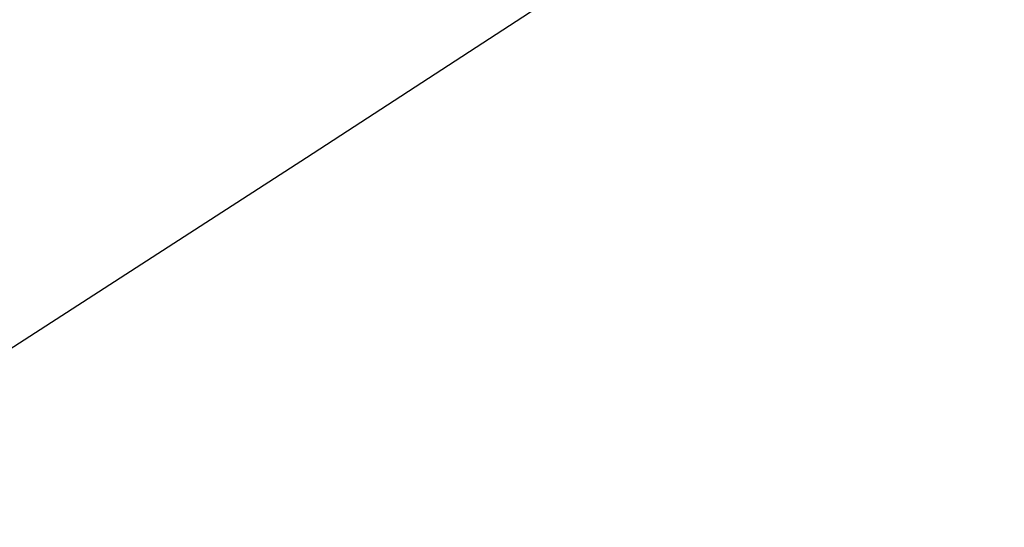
# Model space of a CAD drawing. Extents: x 0 to 370488, y 0 to 4202825.
# Tile 186 of 256: x 360277.217 to 360278.91, y 4200442.224 to 4200443.097. Entities that reach past the tile are written whole.
import ezdxf

# ---------------------------------------------------------------- set-up
doc = ezdxf.new("R2010")
doc.units = 0
doc.header["$LTSCALE"] = 0.5
doc.header["$MEASUREMENT"] = 0
doc.linetypes.add('CONTI', pattern=[0])
doc.layers.add('GORIZDEFAULT', color=32, linetype='CONTI')

msp = doc.modelspace()

# ---------------------------------------------------------------- linework, layer by layer
at = {"layer": 'GORIZDEFAULT', "color": 32}
msp.add_polyline3d([(360273.7146, 4200440.2846, 542.5), (360274.78, 4200440.97, 542.5), (360276.3, 4200441.95, 542.5), (360277.71, 4200442.86, 542.5), (360278.91, 4200443.64, 542.5)], dxfattribs=at)
msp.add_polyline3d([(360273.7146, 4200440.2846, 542.5), (360274.78, 4200440.97, 542.5), (360276.3, 4200441.95, 542.5), (360277.71, 4200442.86, 542.5), (360278.91, 4200443.64, 542.5)], dxfattribs=at)
msp.add_polyline3d([(360273.7146, 4200440.2846, 542.5), (360274.78, 4200440.97, 542.5), (360276.3, 4200441.95, 542.5), (360277.71, 4200442.86, 542.5), (360278.91, 4200443.64, 542.5)], dxfattribs=at)
msp.add_polyline3d([(360273.7146, 4200440.2846, 542.5), (360274.78, 4200440.97, 542.5), (360276.3, 4200441.95, 542.5), (360277.71, 4200442.86, 542.5), (360278.91, 4200443.64, 542.5)], dxfattribs=at)
msp.add_polyline3d([(360273.7146, 4200440.2846, 542.5), (360274.78, 4200440.97, 542.5), (360276.3, 4200441.95, 542.5), (360277.71, 4200442.86, 542.5), (360278.91, 4200443.64, 542.5)], dxfattribs=at)
msp.add_polyline3d([(360273.7146, 4200440.2846, 542.5), (360274.78, 4200440.97, 542.5), (360276.3, 4200441.95, 542.5), (360277.71, 4200442.86, 542.5), (360278.91, 4200443.64, 542.5)], dxfattribs=at)
msp.add_polyline3d([(360273.7146, 4200440.2846, 542.5), (360274.78, 4200440.97, 542.5), (360276.3, 4200441.95, 542.5), (360277.71, 4200442.86, 542.5), (360278.91, 4200443.64, 542.5)], dxfattribs=at)
msp.add_polyline3d([(360273.7146, 4200440.2846, 542.5), (360274.78, 4200440.97, 542.5), (360276.3, 4200441.95, 542.5), (360277.71, 4200442.86, 542.5), (360278.91, 4200443.64, 542.5)], dxfattribs=at)
msp.add_polyline3d([(360273.7146, 4200440.2846, 542.5), (360274.78, 4200440.97, 542.5), (360276.3, 4200441.95, 542.5), (360277.71, 4200442.86, 542.5), (360278.91, 4200443.64, 542.5)], dxfattribs=at)
msp.add_polyline3d([(360273.7146, 4200440.2846, 542.5), (360274.78, 4200440.97, 542.5), (360276.3, 4200441.95, 542.5), (360277.71, 4200442.86, 542.5), (360278.91, 4200443.64, 542.5)], dxfattribs=at)
msp.add_polyline3d([(360273.7146, 4200440.2846, 542.5), (360274.78, 4200440.97, 542.5), (360276.3, 4200441.95, 542.5), (360277.71, 4200442.86, 542.5), (360278.91, 4200443.64, 542.5)], dxfattribs=at)
msp.add_polyline3d([(360273.7146, 4200440.2846, 542.5), (360274.78, 4200440.97, 542.5), (360276.3, 4200441.95, 542.5), (360277.71, 4200442.86, 542.5), (360278.91, 4200443.64, 542.5)], dxfattribs=at)
msp.add_polyline3d([(360273.7146, 4200440.2846, 542.5), (360274.78, 4200440.97, 542.5), (360276.3, 4200441.95, 542.5), (360277.71, 4200442.86, 542.5), (360278.91, 4200443.64, 542.5)], dxfattribs=at)
msp.add_polyline3d([(360273.7146, 4200440.2846, 542.5), (360274.78, 4200440.97, 542.5), (360276.3, 4200441.95, 542.5), (360277.71, 4200442.86, 542.5), (360278.91, 4200443.64, 542.5)], dxfattribs=at)
msp.add_polyline3d([(360273.7146, 4200440.2846, 542.5), (360274.78, 4200440.97, 542.5), (360276.3, 4200441.95, 542.5), (360277.71, 4200442.86, 542.5), (360278.91, 4200443.64, 542.5)], dxfattribs=at)
msp.add_polyline3d([(360273.7146, 4200440.2846, 542.5), (360274.78, 4200440.97, 542.5), (360276.3, 4200441.95, 542.5), (360277.71, 4200442.86, 542.5), (360278.91, 4200443.64, 542.5)], dxfattribs=at)
msp.add_polyline3d([(360273.7146, 4200440.2846, 542.5), (360274.78, 4200440.97, 542.5), (360276.3, 4200441.95, 542.5), (360277.71, 4200442.86, 542.5), (360278.91, 4200443.64, 542.5)], dxfattribs=at)
msp.add_polyline3d([(360273.7146, 4200440.2846, 542.5), (360274.78, 4200440.97, 542.5), (360276.3, 4200441.95, 542.5), (360277.71, 4200442.86, 542.5), (360278.91, 4200443.64, 542.5)], dxfattribs=at)
msp.add_polyline3d([(360273.7146, 4200440.2846, 542.5), (360274.78, 4200440.97, 542.5), (360276.3, 4200441.95, 542.5), (360277.71, 4200442.86, 542.5), (360278.91, 4200443.64, 542.5)], dxfattribs=at)
msp.add_polyline3d([(360273.7146, 4200440.2846, 542.5), (360274.78, 4200440.97, 542.5), (360276.3, 4200441.95, 542.5), (360277.71, 4200442.86, 542.5), (360278.91, 4200443.64, 542.5)], dxfattribs=at)
msp.add_polyline3d([(360273.7146, 4200440.2846, 542.5), (360274.78, 4200440.97, 542.5), (360276.3, 4200441.95, 542.5), (360277.71, 4200442.86, 542.5), (360278.91, 4200443.64, 542.5)], dxfattribs=at)
msp.add_polyline3d([(360273.7146, 4200440.2846, 542.5), (360274.78, 4200440.97, 542.5), (360276.3, 4200441.95, 542.5), (360277.71, 4200442.86, 542.5), (360278.91, 4200443.64, 542.5)], dxfattribs=at)
msp.add_polyline3d([(360273.7146, 4200440.2846, 542.5), (360274.78, 4200440.97, 542.5), (360276.3, 4200441.95, 542.5), (360277.71, 4200442.86, 542.5), (360278.91, 4200443.64, 542.5)], dxfattribs=at)
msp.add_polyline3d([(360273.7146, 4200440.2846, 542.5), (360274.78, 4200440.97, 542.5), (360276.3, 4200441.95, 542.5), (360277.71, 4200442.86, 542.5), (360278.91, 4200443.64, 542.5)], dxfattribs=at)
msp.add_polyline3d([(360273.7146, 4200440.2846, 542.5), (360274.78, 4200440.97, 542.5), (360276.3, 4200441.95, 542.5), (360277.71, 4200442.86, 542.5), (360278.91, 4200443.64, 542.5)], dxfattribs=at)
msp.add_polyline3d([(360273.7146, 4200440.2846, 542.5), (360274.78, 4200440.97, 542.5), (360276.3, 4200441.95, 542.5), (360277.71, 4200442.86, 542.5), (360278.91, 4200443.64, 542.5)], dxfattribs=at)
msp.add_polyline3d([(360273.7146, 4200440.2846, 542.5), (360274.78, 4200440.97, 542.5), (360276.3, 4200441.95, 542.5), (360277.71, 4200442.86, 542.5), (360278.91, 4200443.64, 542.5)], dxfattribs=at)
msp.add_polyline3d([(360273.7146, 4200440.2846, 542.5), (360274.78, 4200440.97, 542.5), (360276.3, 4200441.95, 542.5), (360277.71, 4200442.86, 542.5), (360278.91, 4200443.64, 542.5)], dxfattribs=at)
msp.add_polyline3d([(360273.7146, 4200440.2846, 542.5), (360274.78, 4200440.97, 542.5), (360276.3, 4200441.95, 542.5), (360277.71, 4200442.86, 542.5), (360278.91, 4200443.64, 542.5)], dxfattribs=at)
msp.add_polyline3d([(360273.7146, 4200440.2846, 542.5), (360274.78, 4200440.97, 542.5), (360276.3, 4200441.95, 542.5), (360277.71, 4200442.86, 542.5), (360278.91, 4200443.64, 542.5)], dxfattribs=at)
msp.add_polyline3d([(360273.7146, 4200440.2846, 542.5), (360274.78, 4200440.97, 542.5), (360276.3, 4200441.95, 542.5), (360277.71, 4200442.86, 542.5), (360278.91, 4200443.64, 542.5)], dxfattribs=at)
msp.add_polyline3d([(360273.7146, 4200440.2846, 542.5), (360274.78, 4200440.97, 542.5), (360276.3, 4200441.95, 542.5), (360277.71, 4200442.86, 542.5), (360278.91, 4200443.64, 542.5)], dxfattribs=at)
msp.add_polyline3d([(360273.7146, 4200440.2846, 542.5), (360274.78, 4200440.97, 542.5), (360276.3, 4200441.95, 542.5), (360277.71, 4200442.86, 542.5), (360278.91, 4200443.64, 542.5)], dxfattribs=at)
msp.add_polyline3d([(360273.7146, 4200440.2846, 542.5), (360274.78, 4200440.97, 542.5), (360276.3, 4200441.95, 542.5), (360277.71, 4200442.86, 542.5), (360278.91, 4200443.64, 542.5)], dxfattribs=at)
msp.add_polyline3d([(360273.7146, 4200440.2846, 542.5), (360274.78, 4200440.97, 542.5), (360276.3, 4200441.95, 542.5), (360277.71, 4200442.86, 542.5), (360278.91, 4200443.64, 542.5)], dxfattribs=at)
msp.add_polyline3d([(360273.7146, 4200440.2846, 542.5), (360274.78, 4200440.97, 542.5), (360276.3, 4200441.95, 542.5), (360277.71, 4200442.86, 542.5), (360278.91, 4200443.64, 542.5)], dxfattribs=at)
msp.add_polyline3d([(360273.7146, 4200440.2846, 542.5), (360274.78, 4200440.97, 542.5), (360276.3, 4200441.95, 542.5), (360277.71, 4200442.86, 542.5), (360278.91, 4200443.64, 542.5)], dxfattribs=at)
msp.add_polyline3d([(360273.7146, 4200440.2846, 542.5), (360274.78, 4200440.97, 542.5), (360276.3, 4200441.95, 542.5), (360277.71, 4200442.86, 542.5), (360278.91, 4200443.64, 542.5)], dxfattribs=at)
msp.add_polyline3d([(360273.7146, 4200440.2846, 542.5), (360274.78, 4200440.97, 542.5), (360276.3, 4200441.95, 542.5), (360277.71, 4200442.86, 542.5), (360278.91, 4200443.64, 542.5)], dxfattribs=at)
msp.add_polyline3d([(360273.7146, 4200440.2846, 542.5), (360274.78, 4200440.97, 542.5), (360276.3, 4200441.95, 542.5), (360277.71, 4200442.86, 542.5), (360278.91, 4200443.64, 542.5)], dxfattribs=at)
msp.add_polyline3d([(360273.7146, 4200440.2846, 542.5), (360274.78, 4200440.97, 542.5), (360276.3, 4200441.95, 542.5), (360277.71, 4200442.86, 542.5), (360278.91, 4200443.64, 542.5)], dxfattribs=at)
msp.add_polyline3d([(360273.7146, 4200440.2846, 542.5), (360274.78, 4200440.97, 542.5), (360276.3, 4200441.95, 542.5), (360277.71, 4200442.86, 542.5), (360278.91, 4200443.64, 542.5)], dxfattribs=at)
msp.add_polyline3d([(360273.7146, 4200440.2846, 542.5), (360274.78, 4200440.97, 542.5), (360276.3, 4200441.95, 542.5), (360277.71, 4200442.86, 542.5), (360278.91, 4200443.64, 542.5)], dxfattribs=at)
msp.add_polyline3d([(360273.7146, 4200440.2846, 542.5), (360274.78, 4200440.97, 542.5), (360276.3, 4200441.95, 542.5), (360277.71, 4200442.86, 542.5), (360278.91, 4200443.64, 542.5)], dxfattribs=at)
msp.add_polyline3d([(360273.7146, 4200440.2846, 542.5), (360274.78, 4200440.97, 542.5), (360276.3, 4200441.95, 542.5), (360277.71, 4200442.86, 542.5), (360278.91, 4200443.64, 542.5)], dxfattribs=at)
msp.add_polyline3d([(360273.7146, 4200440.2846, 542.5), (360274.78, 4200440.97, 542.5), (360276.3, 4200441.95, 542.5), (360277.71, 4200442.86, 542.5), (360278.91, 4200443.64, 542.5)], dxfattribs=at)
msp.add_polyline3d([(360273.7146, 4200440.2846, 542.5), (360274.78, 4200440.97, 542.5), (360276.3, 4200441.95, 542.5), (360277.71, 4200442.86, 542.5), (360278.91, 4200443.64, 542.5)], dxfattribs=at)
msp.add_polyline3d([(360273.7146, 4200440.2846, 542.5), (360274.78, 4200440.97, 542.5), (360276.3, 4200441.95, 542.5), (360277.71, 4200442.86, 542.5), (360278.91, 4200443.64, 542.5)], dxfattribs=at)
msp.add_polyline3d([(360273.7146, 4200440.2846, 542.5), (360274.78, 4200440.97, 542.5), (360276.3, 4200441.95, 542.5), (360277.71, 4200442.86, 542.5), (360278.91, 4200443.64, 542.5)], dxfattribs=at)
msp.add_polyline3d([(360273.7146, 4200440.2846, 542.5), (360274.78, 4200440.97, 542.5), (360276.3, 4200441.95, 542.5), (360277.71, 4200442.86, 542.5), (360278.91, 4200443.64, 542.5)], dxfattribs=at)
msp.add_polyline3d([(360273.7146, 4200440.2846, 542.5), (360274.78, 4200440.97, 542.5), (360276.3, 4200441.95, 542.5), (360277.71, 4200442.86, 542.5), (360278.91, 4200443.64, 542.5)], dxfattribs=at)
msp.add_polyline3d([(360273.7146, 4200440.2846, 542.5), (360274.78, 4200440.97, 542.5), (360276.3, 4200441.95, 542.5), (360277.71, 4200442.86, 542.5), (360278.91, 4200443.64, 542.5)], dxfattribs=at)
msp.add_polyline3d([(360273.7146, 4200440.2846, 542.5), (360274.78, 4200440.97, 542.5), (360276.3, 4200441.95, 542.5), (360277.71, 4200442.86, 542.5), (360278.91, 4200443.64, 542.5)], dxfattribs=at)
msp.add_polyline3d([(360273.7146, 4200440.2846, 542.5), (360274.78, 4200440.97, 542.5), (360276.3, 4200441.95, 542.5), (360277.71, 4200442.86, 542.5), (360278.91, 4200443.64, 542.5)], dxfattribs=at)
msp.add_polyline3d([(360273.7146, 4200440.2846, 542.5), (360274.78, 4200440.97, 542.5), (360276.3, 4200441.95, 542.5), (360277.71, 4200442.86, 542.5), (360278.91, 4200443.64, 542.5)], dxfattribs=at)
msp.add_polyline3d([(360273.7146, 4200440.2846, 542.5), (360274.78, 4200440.97, 542.5), (360276.3, 4200441.95, 542.5), (360277.71, 4200442.86, 542.5), (360278.91, 4200443.64, 542.5)], dxfattribs=at)
msp.add_polyline3d([(360273.7146, 4200440.2846, 542.5), (360274.78, 4200440.97, 542.5), (360276.3, 4200441.95, 542.5), (360277.71, 4200442.86, 542.5), (360278.91, 4200443.64, 542.5)], dxfattribs=at)
msp.add_polyline3d([(360273.7146, 4200440.2846, 542.5), (360274.78, 4200440.97, 542.5), (360276.3, 4200441.95, 542.5), (360277.71, 4200442.86, 542.5), (360278.91, 4200443.64, 542.5)], dxfattribs=at)
msp.add_polyline3d([(360273.7146, 4200440.2846, 542.5), (360274.78, 4200440.97, 542.5), (360276.3, 4200441.95, 542.5), (360277.71, 4200442.86, 542.5), (360278.91, 4200443.64, 542.5)], dxfattribs=at)
msp.add_polyline3d([(360273.7146, 4200440.2846, 542.5), (360274.78, 4200440.97, 542.5), (360276.3, 4200441.95, 542.5), (360277.71, 4200442.86, 542.5), (360278.91, 4200443.64, 542.5)], dxfattribs=at)
msp.add_polyline3d([(360273.7146, 4200440.2846, 542.5), (360274.78, 4200440.97, 542.5), (360276.3, 4200441.95, 542.5), (360277.71, 4200442.86, 542.5), (360278.91, 4200443.64, 542.5)], dxfattribs=at)
msp.add_polyline3d([(360273.7146, 4200440.2846, 542.5), (360274.78, 4200440.97, 542.5), (360276.3, 4200441.95, 542.5), (360277.71, 4200442.86, 542.5), (360278.91, 4200443.64, 542.5)], dxfattribs=at)
msp.add_polyline3d([(360273.7146, 4200440.2846, 542.5), (360274.78, 4200440.97, 542.5), (360276.3, 4200441.95, 542.5), (360277.71, 4200442.86, 542.5), (360278.91, 4200443.64, 542.5)], dxfattribs=at)
msp.add_polyline3d([(360273.7146, 4200440.2846, 542.5), (360274.78, 4200440.97, 542.5), (360276.3, 4200441.95, 542.5), (360277.71, 4200442.86, 542.5), (360278.91, 4200443.64, 542.5)], dxfattribs=at)
msp.add_polyline3d([(360273.7146, 4200440.2846, 542.5), (360274.78, 4200440.97, 542.5), (360276.3, 4200441.95, 542.5), (360277.71, 4200442.86, 542.5), (360278.91, 4200443.64, 542.5)], dxfattribs=at)
msp.add_polyline3d([(360273.7146, 4200440.2846, 542.5), (360274.78, 4200440.97, 542.5), (360276.3, 4200441.95, 542.5), (360277.71, 4200442.86, 542.5), (360278.91, 4200443.64, 542.5)], dxfattribs=at)
msp.add_polyline3d([(360273.7146, 4200440.2846, 542.5), (360274.78, 4200440.97, 542.5), (360276.3, 4200441.95, 542.5), (360277.71, 4200442.86, 542.5), (360278.91, 4200443.64, 542.5)], dxfattribs=at)
msp.add_polyline3d([(360273.7146, 4200440.2846, 542.5), (360274.78, 4200440.97, 542.5), (360276.3, 4200441.95, 542.5), (360277.71, 4200442.86, 542.5), (360278.91, 4200443.64, 542.5)], dxfattribs=at)
msp.add_polyline3d([(360273.7146, 4200440.2846, 542.5), (360274.78, 4200440.97, 542.5), (360276.3, 4200441.95, 542.5), (360277.71, 4200442.86, 542.5), (360278.91, 4200443.64, 542.5)], dxfattribs=at)
msp.add_polyline3d([(360273.7146, 4200440.2846, 542.5), (360274.78, 4200440.97, 542.5), (360276.3, 4200441.95, 542.5), (360277.71, 4200442.86, 542.5), (360278.91, 4200443.64, 542.5)], dxfattribs=at)
msp.add_polyline3d([(360273.7146, 4200440.2846, 542.5), (360274.78, 4200440.97, 542.5), (360276.3, 4200441.95, 542.5), (360277.71, 4200442.86, 542.5), (360278.91, 4200443.64, 542.5)], dxfattribs=at)
msp.add_polyline3d([(360273.7146, 4200440.2846, 542.5), (360274.78, 4200440.97, 542.5), (360276.3, 4200441.95, 542.5), (360277.71, 4200442.86, 542.5), (360278.91, 4200443.64, 542.5)], dxfattribs=at)
msp.add_polyline3d([(360273.7146, 4200440.2846, 542.5), (360274.78, 4200440.97, 542.5), (360276.3, 4200441.95, 542.5), (360277.71, 4200442.86, 542.5), (360278.91, 4200443.64, 542.5)], dxfattribs=at)
msp.add_polyline3d([(360273.7146, 4200440.2846, 542.5), (360274.78, 4200440.97, 542.5), (360276.3, 4200441.95, 542.5), (360277.71, 4200442.86, 542.5), (360278.91, 4200443.64, 542.5)], dxfattribs=at)
msp.add_polyline3d([(360273.7146, 4200440.2846, 542.5), (360274.78, 4200440.97, 542.5), (360276.3, 4200441.95, 542.5), (360277.71, 4200442.86, 542.5), (360278.91, 4200443.64, 542.5)], dxfattribs=at)
msp.add_polyline3d([(360273.7146, 4200440.2846, 542.5), (360274.78, 4200440.97, 542.5), (360276.3, 4200441.95, 542.5), (360277.71, 4200442.86, 542.5), (360278.91, 4200443.64, 542.5)], dxfattribs=at)
msp.add_polyline3d([(360273.7146, 4200440.2846, 542.5), (360274.78, 4200440.97, 542.5), (360276.3, 4200441.95, 542.5), (360277.71, 4200442.86, 542.5), (360278.91, 4200443.64, 542.5)], dxfattribs=at)
msp.add_polyline3d([(360273.7146, 4200440.2846, 542.5), (360274.78, 4200440.97, 542.5), (360276.3, 4200441.95, 542.5), (360277.71, 4200442.86, 542.5), (360278.91, 4200443.64, 542.5)], dxfattribs=at)
msp.add_polyline3d([(360273.7146, 4200440.2846, 542.5), (360274.78, 4200440.97, 542.5), (360276.3, 4200441.95, 542.5), (360277.71, 4200442.86, 542.5), (360278.91, 4200443.64, 542.5)], dxfattribs=at)
msp.add_polyline3d([(360273.7146, 4200440.2846, 542.5), (360274.78, 4200440.97, 542.5), (360276.3, 4200441.95, 542.5), (360277.71, 4200442.86, 542.5), (360278.91, 4200443.64, 542.5)], dxfattribs=at)
msp.add_polyline3d([(360273.7146, 4200440.2846, 542.5), (360274.78, 4200440.97, 542.5), (360276.3, 4200441.95, 542.5), (360277.71, 4200442.86, 542.5), (360278.91, 4200443.64, 542.5)], dxfattribs=at)
msp.add_polyline3d([(360273.7146, 4200440.2846, 542.5), (360274.78, 4200440.97, 542.5), (360276.3, 4200441.95, 542.5), (360277.71, 4200442.86, 542.5), (360278.91, 4200443.64, 542.5)], dxfattribs=at)
msp.add_polyline3d([(360273.7146, 4200440.2846, 542.5), (360274.78, 4200440.97, 542.5), (360276.3, 4200441.95, 542.5), (360277.71, 4200442.86, 542.5), (360278.91, 4200443.64, 542.5)], dxfattribs=at)
msp.add_polyline3d([(360273.7146, 4200440.2846, 542.5), (360274.78, 4200440.97, 542.5), (360276.3, 4200441.95, 542.5), (360277.71, 4200442.86, 542.5), (360278.91, 4200443.64, 542.5)], dxfattribs=at)
msp.add_polyline3d([(360273.7146, 4200440.2846, 542.5), (360274.78, 4200440.97, 542.5), (360276.3, 4200441.95, 542.5), (360277.71, 4200442.86, 542.5), (360278.91, 4200443.64, 542.5)], dxfattribs=at)
msp.add_polyline3d([(360273.7146, 4200440.2846, 542.5), (360274.78, 4200440.97, 542.5), (360276.3, 4200441.95, 542.5), (360277.71, 4200442.86, 542.5), (360278.91, 4200443.64, 542.5)], dxfattribs=at)
msp.add_polyline3d([(360273.7146, 4200440.2846, 542.5), (360274.78, 4200440.97, 542.5), (360276.3, 4200441.95, 542.5), (360277.71, 4200442.86, 542.5), (360278.91, 4200443.64, 542.5)], dxfattribs=at)
msp.add_polyline3d([(360273.7146, 4200440.2846, 542.5), (360274.78, 4200440.97, 542.5), (360276.3, 4200441.95, 542.5), (360277.71, 4200442.86, 542.5), (360278.91, 4200443.64, 542.5)], dxfattribs=at)
msp.add_polyline3d([(360273.7146, 4200440.2846, 542.5), (360274.78, 4200440.97, 542.5), (360276.3, 4200441.95, 542.5), (360277.71, 4200442.86, 542.5), (360278.91, 4200443.64, 542.5)], dxfattribs=at)
msp.add_polyline3d([(360273.7146, 4200440.2846, 542.5), (360274.78, 4200440.97, 542.5), (360276.3, 4200441.95, 542.5), (360277.71, 4200442.86, 542.5), (360278.91, 4200443.64, 542.5)], dxfattribs=at)
msp.add_polyline3d([(360273.7146, 4200440.2846, 542.5), (360274.78, 4200440.97, 542.5), (360276.3, 4200441.95, 542.5), (360277.71, 4200442.86, 542.5), (360278.91, 4200443.64, 542.5)], dxfattribs=at)
msp.add_polyline3d([(360273.7146, 4200440.2846, 542.5), (360274.78, 4200440.97, 542.5), (360276.3, 4200441.95, 542.5), (360277.71, 4200442.86, 542.5), (360278.91, 4200443.64, 542.5)], dxfattribs=at)
msp.add_polyline3d([(360273.7146, 4200440.2846, 542.5), (360274.78, 4200440.97, 542.5), (360276.3, 4200441.95, 542.5), (360277.71, 4200442.86, 542.5), (360278.91, 4200443.64, 542.5)], dxfattribs=at)
msp.add_polyline3d([(360273.7146, 4200440.2846, 542.5), (360274.78, 4200440.97, 542.5), (360276.3, 4200441.95, 542.5), (360277.71, 4200442.86, 542.5), (360278.91, 4200443.64, 542.5)], dxfattribs=at)
msp.add_polyline3d([(360273.7146, 4200440.2846, 542.5), (360274.78, 4200440.97, 542.5), (360276.3, 4200441.95, 542.5), (360277.71, 4200442.86, 542.5), (360278.91, 4200443.64, 542.5)], dxfattribs=at)
msp.add_polyline3d([(360273.7146, 4200440.2846, 542.5), (360274.78, 4200440.97, 542.5), (360276.3, 4200441.95, 542.5), (360277.71, 4200442.86, 542.5), (360278.91, 4200443.64, 542.5)], dxfattribs=at)
msp.add_polyline3d([(360273.7146, 4200440.2846, 542.5), (360274.78, 4200440.97, 542.5), (360276.3, 4200441.95, 542.5), (360277.71, 4200442.86, 542.5), (360278.91, 4200443.64, 542.5)], dxfattribs=at)
msp.add_polyline3d([(360273.7146, 4200440.2846, 542.5), (360274.78, 4200440.97, 542.5), (360276.3, 4200441.95, 542.5), (360277.71, 4200442.86, 542.5), (360278.91, 4200443.64, 542.5)], dxfattribs=at)
msp.add_polyline3d([(360273.7146, 4200440.2846, 542.5), (360274.78, 4200440.97, 542.5), (360276.3, 4200441.95, 542.5), (360277.71, 4200442.86, 542.5), (360278.91, 4200443.64, 542.5)], dxfattribs=at)
msp.add_polyline3d([(360273.7146, 4200440.2846, 542.5), (360274.78, 4200440.97, 542.5), (360276.3, 4200441.95, 542.5), (360277.71, 4200442.86, 542.5), (360278.91, 4200443.64, 542.5)], dxfattribs=at)
msp.add_polyline3d([(360273.7146, 4200440.2846, 542.5), (360274.78, 4200440.97, 542.5), (360276.3, 4200441.95, 542.5), (360277.71, 4200442.86, 542.5), (360278.91, 4200443.64, 542.5)], dxfattribs=at)
msp.add_polyline3d([(360273.7146, 4200440.2846, 542.5), (360274.78, 4200440.97, 542.5), (360276.3, 4200441.95, 542.5), (360277.71, 4200442.86, 542.5), (360278.91, 4200443.64, 542.5)], dxfattribs=at)
msp.add_polyline3d([(360273.7146, 4200440.2846, 542.5), (360274.78, 4200440.97, 542.5), (360276.3, 4200441.95, 542.5), (360277.71, 4200442.86, 542.5), (360278.91, 4200443.64, 542.5)], dxfattribs=at)
msp.add_polyline3d([(360273.7146, 4200440.2846, 542.5), (360274.78, 4200440.97, 542.5), (360276.3, 4200441.95, 542.5), (360277.71, 4200442.86, 542.5), (360278.91, 4200443.64, 542.5)], dxfattribs=at)
msp.add_polyline3d([(360273.7146, 4200440.2846, 542.5), (360274.78, 4200440.97, 542.5), (360276.3, 4200441.95, 542.5), (360277.71, 4200442.86, 542.5), (360278.91, 4200443.64, 542.5)], dxfattribs=at)
msp.add_polyline3d([(360273.7146, 4200440.2846, 542.5), (360274.78, 4200440.97, 542.5), (360276.3, 4200441.95, 542.5), (360277.71, 4200442.86, 542.5), (360278.91, 4200443.64, 542.5)], dxfattribs=at)
msp.add_polyline3d([(360273.7146, 4200440.2846, 542.5), (360274.78, 4200440.97, 542.5), (360276.3, 4200441.95, 542.5), (360277.71, 4200442.86, 542.5), (360278.91, 4200443.64, 542.5)], dxfattribs=at)
msp.add_polyline3d([(360273.7146, 4200440.2846, 542.5), (360274.78, 4200440.97, 542.5), (360276.3, 4200441.95, 542.5), (360277.71, 4200442.86, 542.5), (360278.91, 4200443.64, 542.5)], dxfattribs=at)
msp.add_polyline3d([(360273.7146, 4200440.2846, 542.5), (360274.78, 4200440.97, 542.5), (360276.3, 4200441.95, 542.5), (360277.71, 4200442.86, 542.5), (360278.91, 4200443.64, 542.5)], dxfattribs=at)
msp.add_polyline3d([(360273.7146, 4200440.2846, 542.5), (360274.78, 4200440.97, 542.5), (360276.3, 4200441.95, 542.5), (360277.71, 4200442.86, 542.5), (360278.91, 4200443.64, 542.5)], dxfattribs=at)
msp.add_polyline3d([(360273.7146, 4200440.2846, 542.5), (360274.78, 4200440.97, 542.5), (360276.3, 4200441.95, 542.5), (360277.71, 4200442.86, 542.5), (360278.91, 4200443.64, 542.5)], dxfattribs=at)
msp.add_polyline3d([(360273.7146, 4200440.2846, 542.5), (360274.78, 4200440.97, 542.5), (360276.3, 4200441.95, 542.5), (360277.71, 4200442.86, 542.5), (360278.91, 4200443.64, 542.5)], dxfattribs=at)
msp.add_polyline3d([(360273.7146, 4200440.2846, 542.5), (360274.78, 4200440.97, 542.5), (360276.3, 4200441.95, 542.5), (360277.71, 4200442.86, 542.5), (360278.91, 4200443.64, 542.5)], dxfattribs=at)
msp.add_polyline3d([(360273.7146, 4200440.2846, 542.5), (360274.78, 4200440.97, 542.5), (360276.3, 4200441.95, 542.5), (360277.71, 4200442.86, 542.5), (360278.91, 4200443.64, 542.5)], dxfattribs=at)
msp.add_polyline3d([(360273.7146, 4200440.2846, 542.5), (360274.78, 4200440.97, 542.5), (360276.3, 4200441.95, 542.5), (360277.71, 4200442.86, 542.5), (360278.91, 4200443.64, 542.5)], dxfattribs=at)
msp.add_polyline3d([(360273.7146, 4200440.2846, 542.5), (360274.78, 4200440.97, 542.5), (360276.3, 4200441.95, 542.5), (360277.71, 4200442.86, 542.5), (360278.91, 4200443.64, 542.5)], dxfattribs=at)
msp.add_polyline3d([(360273.7146, 4200440.2846, 542.5), (360274.78, 4200440.97, 542.5), (360276.3, 4200441.95, 542.5), (360277.71, 4200442.86, 542.5), (360278.91, 4200443.64, 542.5)], dxfattribs=at)
msp.add_polyline3d([(360273.7146, 4200440.2846, 542.5), (360274.78, 4200440.97, 542.5), (360276.3, 4200441.95, 542.5), (360277.71, 4200442.86, 542.5), (360278.91, 4200443.64, 542.5)], dxfattribs=at)
msp.add_polyline3d([(360273.7146, 4200440.2846, 542.5), (360274.78, 4200440.97, 542.5), (360276.3, 4200441.95, 542.5), (360277.71, 4200442.86, 542.5), (360278.91, 4200443.64, 542.5)], dxfattribs=at)
msp.add_polyline3d([(360273.7146, 4200440.2846, 542.5), (360274.78, 4200440.97, 542.5), (360276.3, 4200441.95, 542.5), (360277.71, 4200442.86, 542.5), (360278.91, 4200443.64, 542.5)], dxfattribs=at)
msp.add_polyline3d([(360273.7146, 4200440.2846, 542.5), (360274.78, 4200440.97, 542.5), (360276.3, 4200441.95, 542.5), (360277.71, 4200442.86, 542.5), (360278.91, 4200443.64, 542.5)], dxfattribs=at)
msp.add_polyline3d([(360273.7146, 4200440.2846, 542.5), (360274.78, 4200440.97, 542.5), (360276.3, 4200441.95, 542.5), (360277.71, 4200442.86, 542.5), (360278.91, 4200443.64, 542.5)], dxfattribs=at)
msp.add_polyline3d([(360273.7146, 4200440.2846, 542.5), (360274.78, 4200440.97, 542.5), (360276.3, 4200441.95, 542.5), (360277.71, 4200442.86, 542.5), (360278.91, 4200443.64, 542.5)], dxfattribs=at)
msp.add_polyline3d([(360273.7146, 4200440.2846, 542.5), (360274.78, 4200440.97, 542.5), (360276.3, 4200441.95, 542.5), (360277.71, 4200442.86, 542.5), (360278.91, 4200443.64, 542.5)], dxfattribs=at)
msp.add_polyline3d([(360273.7146, 4200440.2846, 542.5), (360274.78, 4200440.97, 542.5), (360276.3, 4200441.95, 542.5), (360277.71, 4200442.86, 542.5), (360278.91, 4200443.64, 542.5)], dxfattribs=at)
msp.add_polyline3d([(360273.7146, 4200440.2846, 542.5), (360274.78, 4200440.97, 542.5), (360276.3, 4200441.95, 542.5), (360277.71, 4200442.86, 542.5), (360278.91, 4200443.64, 542.5)], dxfattribs=at)
msp.add_polyline3d([(360273.7146, 4200440.2846, 542.5), (360274.78, 4200440.97, 542.5), (360276.3, 4200441.95, 542.5), (360277.71, 4200442.86, 542.5), (360278.91, 4200443.64, 542.5)], dxfattribs=at)
msp.add_polyline3d([(360273.7146, 4200440.2846, 542.5), (360274.78, 4200440.97, 542.5), (360276.3, 4200441.95, 542.5), (360277.71, 4200442.86, 542.5), (360278.91, 4200443.64, 542.5)], dxfattribs=at)
msp.add_polyline3d([(360273.7146, 4200440.2846, 542.5), (360274.78, 4200440.97, 542.5), (360276.3, 4200441.95, 542.5), (360277.71, 4200442.86, 542.5), (360278.91, 4200443.64, 542.5)], dxfattribs=at)
msp.add_polyline3d([(360273.7146, 4200440.2846, 542.5), (360274.78, 4200440.97, 542.5), (360276.3, 4200441.95, 542.5), (360277.71, 4200442.86, 542.5), (360278.91, 4200443.64, 542.5)], dxfattribs=at)
msp.add_polyline3d([(360273.7146, 4200440.2846, 542.5), (360274.78, 4200440.97, 542.5), (360276.3, 4200441.95, 542.5), (360277.71, 4200442.86, 542.5), (360278.91, 4200443.64, 542.5)], dxfattribs=at)
msp.add_polyline3d([(360273.7146, 4200440.2846, 542.5), (360274.78, 4200440.97, 542.5), (360276.3, 4200441.95, 542.5), (360277.71, 4200442.86, 542.5), (360278.91, 4200443.64, 542.5)], dxfattribs=at)
msp.add_polyline3d([(360273.7146, 4200440.2846, 542.5), (360274.78, 4200440.97, 542.5), (360276.3, 4200441.95, 542.5), (360277.71, 4200442.86, 542.5), (360278.91, 4200443.64, 542.5)], dxfattribs=at)
msp.add_polyline3d([(360273.7146, 4200440.2846, 542.5), (360274.78, 4200440.97, 542.5), (360276.3, 4200441.95, 542.5), (360277.71, 4200442.86, 542.5), (360278.91, 4200443.64, 542.5)], dxfattribs=at)
msp.add_polyline3d([(360273.7146, 4200440.2846, 542.5), (360274.78, 4200440.97, 542.5), (360276.3, 4200441.95, 542.5), (360277.71, 4200442.86, 542.5), (360278.91, 4200443.64, 542.5)], dxfattribs=at)
msp.add_polyline3d([(360273.7146, 4200440.2846, 542.5), (360274.78, 4200440.97, 542.5), (360276.3, 4200441.95, 542.5), (360277.71, 4200442.86, 542.5), (360278.91, 4200443.64, 542.5)], dxfattribs=at)
msp.add_polyline3d([(360273.7146, 4200440.2846, 542.5), (360274.78, 4200440.97, 542.5), (360276.3, 4200441.95, 542.5), (360277.71, 4200442.86, 542.5), (360278.91, 4200443.64, 542.5)], dxfattribs=at)
msp.add_polyline3d([(360273.7146, 4200440.2846, 542.5), (360274.78, 4200440.97, 542.5), (360276.3, 4200441.95, 542.5), (360277.71, 4200442.86, 542.5), (360278.91, 4200443.64, 542.5)], dxfattribs=at)
msp.add_polyline3d([(360273.7146, 4200440.2846, 542.5), (360274.78, 4200440.97, 542.5), (360276.3, 4200441.95, 542.5), (360277.71, 4200442.86, 542.5), (360278.91, 4200443.64, 542.5)], dxfattribs=at)
msp.add_polyline3d([(360273.7146, 4200440.2846, 542.5), (360274.78, 4200440.97, 542.5), (360276.3, 4200441.95, 542.5), (360277.71, 4200442.86, 542.5), (360278.91, 4200443.64, 542.5)], dxfattribs=at)
msp.add_polyline3d([(360273.7146, 4200440.2846, 542.5), (360274.78, 4200440.97, 542.5), (360276.3, 4200441.95, 542.5), (360277.71, 4200442.86, 542.5), (360278.91, 4200443.64, 542.5)], dxfattribs=at)
msp.add_polyline3d([(360273.7146, 4200440.2846, 542.5), (360274.78, 4200440.97, 542.5), (360276.3, 4200441.95, 542.5), (360277.71, 4200442.86, 542.5), (360278.91, 4200443.64, 542.5)], dxfattribs=at)
msp.add_polyline3d([(360273.7146, 4200440.2846, 542.5), (360274.78, 4200440.97, 542.5), (360276.3, 4200441.95, 542.5), (360277.71, 4200442.86, 542.5), (360278.91, 4200443.64, 542.5)], dxfattribs=at)
msp.add_polyline3d([(360273.7146, 4200440.2846, 542.5), (360274.78, 4200440.97, 542.5), (360276.3, 4200441.95, 542.5), (360277.71, 4200442.86, 542.5), (360278.91, 4200443.64, 542.5)], dxfattribs=at)
msp.add_polyline3d([(360273.7146, 4200440.2846, 542.5), (360274.78, 4200440.97, 542.5), (360276.3, 4200441.95, 542.5), (360277.71, 4200442.86, 542.5), (360278.91, 4200443.64, 542.5)], dxfattribs=at)
msp.add_polyline3d([(360273.7146, 4200440.2846, 542.5), (360274.78, 4200440.97, 542.5), (360276.3, 4200441.95, 542.5), (360277.71, 4200442.86, 542.5), (360278.91, 4200443.64, 542.5)], dxfattribs=at)
msp.add_polyline3d([(360273.7146, 4200440.2846, 542.5), (360274.78, 4200440.97, 542.5), (360276.3, 4200441.95, 542.5), (360277.71, 4200442.86, 542.5), (360278.91, 4200443.64, 542.5)], dxfattribs=at)
msp.add_polyline3d([(360273.7146, 4200440.2846, 542.5), (360274.78, 4200440.97, 542.5), (360276.3, 4200441.95, 542.5), (360277.71, 4200442.86, 542.5), (360278.91, 4200443.64, 542.5)], dxfattribs=at)
msp.add_polyline3d([(360273.7146, 4200440.2846, 542.5), (360274.78, 4200440.97, 542.5), (360276.3, 4200441.95, 542.5), (360277.71, 4200442.86, 542.5), (360278.91, 4200443.64, 542.5)], dxfattribs=at)
msp.add_polyline3d([(360273.7146, 4200440.2846, 542.5), (360274.78, 4200440.97, 542.5), (360276.3, 4200441.95, 542.5), (360277.71, 4200442.86, 542.5), (360278.91, 4200443.64, 542.5)], dxfattribs=at)
msp.add_polyline3d([(360273.7146, 4200440.2846, 542.5), (360274.78, 4200440.97, 542.5), (360276.3, 4200441.95, 542.5), (360277.71, 4200442.86, 542.5), (360278.91, 4200443.64, 542.5)], dxfattribs=at)
msp.add_polyline3d([(360273.7146, 4200440.2846, 542.5), (360274.78, 4200440.97, 542.5), (360276.3, 4200441.95, 542.5), (360277.71, 4200442.86, 542.5), (360278.91, 4200443.64, 542.5)], dxfattribs=at)
msp.add_polyline3d([(360273.7146, 4200440.2846, 542.5), (360274.78, 4200440.97, 542.5), (360276.3, 4200441.95, 542.5), (360277.71, 4200442.86, 542.5), (360278.91, 4200443.64, 542.5)], dxfattribs=at)
msp.add_polyline3d([(360273.7146, 4200440.2846, 542.5), (360274.78, 4200440.97, 542.5), (360276.3, 4200441.95, 542.5), (360277.71, 4200442.86, 542.5), (360278.91, 4200443.64, 542.5)], dxfattribs=at)
msp.add_polyline3d([(360273.7146, 4200440.2846, 542.5), (360274.78, 4200440.97, 542.5), (360276.3, 4200441.95, 542.5), (360277.71, 4200442.86, 542.5), (360278.91, 4200443.64, 542.5)], dxfattribs=at)
msp.add_polyline3d([(360273.7146, 4200440.2846, 542.5), (360274.78, 4200440.97, 542.5), (360276.3, 4200441.95, 542.5), (360277.71, 4200442.86, 542.5), (360278.91, 4200443.64, 542.5)], dxfattribs=at)
msp.add_polyline3d([(360273.7146, 4200440.2846, 542.5), (360274.78, 4200440.97, 542.5), (360276.3, 4200441.95, 542.5), (360277.71, 4200442.86, 542.5), (360278.91, 4200443.64, 542.5)], dxfattribs=at)
msp.add_polyline3d([(360273.7146, 4200440.2846, 542.5), (360274.78, 4200440.97, 542.5), (360276.3, 4200441.95, 542.5), (360277.71, 4200442.86, 542.5), (360278.91, 4200443.64, 542.5)], dxfattribs=at)
msp.add_polyline3d([(360273.7146, 4200440.2846, 542.5), (360274.78, 4200440.97, 542.5), (360276.3, 4200441.95, 542.5), (360277.71, 4200442.86, 542.5), (360278.91, 4200443.64, 542.5)], dxfattribs=at)
msp.add_polyline3d([(360273.7146, 4200440.2846, 542.5), (360274.78, 4200440.97, 542.5), (360276.3, 4200441.95, 542.5), (360277.71, 4200442.86, 542.5), (360278.91, 4200443.64, 542.5)], dxfattribs=at)
msp.add_polyline3d([(360273.7146, 4200440.2846, 542.5), (360274.78, 4200440.97, 542.5), (360276.3, 4200441.95, 542.5), (360277.71, 4200442.86, 542.5), (360278.91, 4200443.64, 542.5)], dxfattribs=at)
msp.add_polyline3d([(360273.7146, 4200440.2846, 542.5), (360274.78, 4200440.97, 542.5), (360276.3, 4200441.95, 542.5), (360277.71, 4200442.86, 542.5), (360278.91, 4200443.64, 542.5)], dxfattribs=at)
msp.add_polyline3d([(360273.7146, 4200440.2846, 542.5), (360274.78, 4200440.97, 542.5), (360276.3, 4200441.95, 542.5), (360277.71, 4200442.86, 542.5), (360278.91, 4200443.64, 542.5)], dxfattribs=at)
msp.add_polyline3d([(360273.7146, 4200440.2846, 542.5), (360274.78, 4200440.97, 542.5), (360276.3, 4200441.95, 542.5), (360277.71, 4200442.86, 542.5), (360278.91, 4200443.64, 542.5)], dxfattribs=at)
msp.add_polyline3d([(360273.7146, 4200440.2846, 542.5), (360274.78, 4200440.97, 542.5), (360276.3, 4200441.95, 542.5), (360277.71, 4200442.86, 542.5), (360278.91, 4200443.64, 542.5)], dxfattribs=at)
msp.add_polyline3d([(360273.7146, 4200440.2846, 542.5), (360274.78, 4200440.97, 542.5), (360276.3, 4200441.95, 542.5), (360277.71, 4200442.86, 542.5), (360278.91, 4200443.64, 542.5)], dxfattribs=at)
msp.add_polyline3d([(360273.7146, 4200440.2846, 542.5), (360274.78, 4200440.97, 542.5), (360276.3, 4200441.95, 542.5), (360277.71, 4200442.86, 542.5), (360278.91, 4200443.64, 542.5)], dxfattribs=at)
msp.add_polyline3d([(360273.7146, 4200440.2846, 542.5), (360274.78, 4200440.97, 542.5), (360276.3, 4200441.95, 542.5), (360277.71, 4200442.86, 542.5), (360278.91, 4200443.64, 542.5)], dxfattribs=at)
msp.add_polyline3d([(360273.7146, 4200440.2846, 542.5), (360274.78, 4200440.97, 542.5), (360276.3, 4200441.95, 542.5), (360277.71, 4200442.86, 542.5), (360278.91, 4200443.64, 542.5)], dxfattribs=at)
msp.add_polyline3d([(360273.7146, 4200440.2846, 542.5), (360274.78, 4200440.97, 542.5), (360276.3, 4200441.95, 542.5), (360277.71, 4200442.86, 542.5), (360278.91, 4200443.64, 542.5)], dxfattribs=at)
msp.add_polyline3d([(360273.7146, 4200440.2846, 542.5), (360274.78, 4200440.97, 542.5), (360276.3, 4200441.95, 542.5), (360277.71, 4200442.86, 542.5), (360278.91, 4200443.64, 542.5)], dxfattribs=at)
msp.add_polyline3d([(360273.7146, 4200440.2846, 542.5), (360274.78, 4200440.97, 542.5), (360276.3, 4200441.95, 542.5), (360277.71, 4200442.86, 542.5), (360278.91, 4200443.64, 542.5)], dxfattribs=at)
msp.add_polyline3d([(360273.7146, 4200440.2846, 542.5), (360274.78, 4200440.97, 542.5), (360276.3, 4200441.95, 542.5), (360277.71, 4200442.86, 542.5), (360278.91, 4200443.64, 542.5)], dxfattribs=at)
msp.add_polyline3d([(360273.7146, 4200440.2846, 542.5), (360274.78, 4200440.97, 542.5), (360276.3, 4200441.95, 542.5), (360277.71, 4200442.86, 542.5), (360278.91, 4200443.64, 542.5)], dxfattribs=at)
msp.add_polyline3d([(360273.7146, 4200440.2846, 542.5), (360274.78, 4200440.97, 542.5), (360276.3, 4200441.95, 542.5), (360277.71, 4200442.86, 542.5), (360278.91, 4200443.64, 542.5)], dxfattribs=at)
msp.add_polyline3d([(360273.7146, 4200440.2846, 542.5), (360274.78, 4200440.97, 542.5), (360276.3, 4200441.95, 542.5), (360277.71, 4200442.86, 542.5), (360278.91, 4200443.64, 542.5)], dxfattribs=at)
msp.add_polyline3d([(360273.7146, 4200440.2846, 542.5), (360274.78, 4200440.97, 542.5), (360276.3, 4200441.95, 542.5), (360277.71, 4200442.86, 542.5), (360278.91, 4200443.64, 542.5)], dxfattribs=at)
msp.add_polyline3d([(360273.7146, 4200440.2846, 542.5), (360274.78, 4200440.97, 542.5), (360276.3, 4200441.95, 542.5), (360277.71, 4200442.86, 542.5), (360278.91, 4200443.64, 542.5)], dxfattribs=at)
msp.add_polyline3d([(360273.7146, 4200440.2846, 542.5), (360274.78, 4200440.97, 542.5), (360276.3, 4200441.95, 542.5), (360277.71, 4200442.86, 542.5), (360278.91, 4200443.64, 542.5)], dxfattribs=at)
msp.add_polyline3d([(360273.7146, 4200440.2846, 542.5), (360274.78, 4200440.97, 542.5), (360276.3, 4200441.95, 542.5), (360277.71, 4200442.86, 542.5), (360278.91, 4200443.64, 542.5)], dxfattribs=at)
msp.add_polyline3d([(360273.7146, 4200440.2846, 542.5), (360274.78, 4200440.97, 542.5), (360276.3, 4200441.95, 542.5), (360277.71, 4200442.86, 542.5), (360278.91, 4200443.64, 542.5)], dxfattribs=at)
msp.add_polyline3d([(360273.7146, 4200440.2846, 542.5), (360274.78, 4200440.97, 542.5), (360276.3, 4200441.95, 542.5), (360277.71, 4200442.86, 542.5), (360278.91, 4200443.64, 542.5)], dxfattribs=at)
msp.add_polyline3d([(360273.7146, 4200440.2846, 542.5), (360274.78, 4200440.97, 542.5), (360276.3, 4200441.95, 542.5), (360277.71, 4200442.86, 542.5), (360278.91, 4200443.64, 542.5)], dxfattribs=at)
msp.add_polyline3d([(360273.7146, 4200440.2846, 542.5), (360274.78, 4200440.97, 542.5), (360276.3, 4200441.95, 542.5), (360277.71, 4200442.86, 542.5), (360278.91, 4200443.64, 542.5)], dxfattribs=at)
msp.add_polyline3d([(360273.7146, 4200440.2846, 542.5), (360274.78, 4200440.97, 542.5), (360276.3, 4200441.95, 542.5), (360277.71, 4200442.86, 542.5), (360278.91, 4200443.64, 542.5)], dxfattribs=at)
msp.add_polyline3d([(360273.7146, 4200440.2846, 542.5), (360274.78, 4200440.97, 542.5), (360276.3, 4200441.95, 542.5), (360277.71, 4200442.86, 542.5), (360278.91, 4200443.64, 542.5)], dxfattribs=at)
msp.add_polyline3d([(360273.7146, 4200440.2846, 542.5), (360274.78, 4200440.97, 542.5), (360276.3, 4200441.95, 542.5), (360277.71, 4200442.86, 542.5), (360278.91, 4200443.64, 542.5)], dxfattribs=at)
msp.add_polyline3d([(360273.7146, 4200440.2846, 542.5), (360274.78, 4200440.97, 542.5), (360276.3, 4200441.95, 542.5), (360277.71, 4200442.86, 542.5), (360278.91, 4200443.64, 542.5)], dxfattribs=at)
msp.add_polyline3d([(360273.7146, 4200440.2846, 542.5), (360274.78, 4200440.97, 542.5), (360276.3, 4200441.95, 542.5), (360277.71, 4200442.86, 542.5), (360278.91, 4200443.64, 542.5)], dxfattribs=at)
msp.add_polyline3d([(360273.7146, 4200440.2846, 542.5), (360274.78, 4200440.97, 542.5), (360276.3, 4200441.95, 542.5), (360277.71, 4200442.86, 542.5), (360278.91, 4200443.64, 542.5)], dxfattribs=at)
msp.add_polyline3d([(360273.7146, 4200440.2846, 542.5), (360274.78, 4200440.97, 542.5), (360276.3, 4200441.95, 542.5), (360277.71, 4200442.86, 542.5), (360278.91, 4200443.64, 542.5)], dxfattribs=at)
msp.add_polyline3d([(360273.7146, 4200440.2846, 542.5), (360274.78, 4200440.97, 542.5), (360276.3, 4200441.95, 542.5), (360277.71, 4200442.86, 542.5), (360278.91, 4200443.64, 542.5)], dxfattribs=at)
msp.add_polyline3d([(360273.7146, 4200440.2846, 542.5), (360274.78, 4200440.97, 542.5), (360276.3, 4200441.95, 542.5), (360277.71, 4200442.86, 542.5), (360278.91, 4200443.64, 542.5)], dxfattribs=at)
msp.add_polyline3d([(360273.7146, 4200440.2846, 542.5), (360274.78, 4200440.97, 542.5), (360276.3, 4200441.95, 542.5), (360277.71, 4200442.86, 542.5), (360278.91, 4200443.64, 542.5)], dxfattribs=at)
msp.add_polyline3d([(360273.7146, 4200440.2846, 542.5), (360274.78, 4200440.97, 542.5), (360276.3, 4200441.95, 542.5), (360277.71, 4200442.86, 542.5), (360278.91, 4200443.64, 542.5)], dxfattribs=at)
msp.add_polyline3d([(360273.7146, 4200440.2846, 542.5), (360274.78, 4200440.97, 542.5), (360276.3, 4200441.95, 542.5), (360277.71, 4200442.86, 542.5), (360278.91, 4200443.64, 542.5)], dxfattribs=at)
msp.add_polyline3d([(360273.7146, 4200440.2846, 542.5), (360274.78, 4200440.97, 542.5), (360276.3, 4200441.95, 542.5), (360277.71, 4200442.86, 542.5), (360278.91, 4200443.64, 542.5)], dxfattribs=at)
msp.add_polyline3d([(360273.7146, 4200440.2846, 542.5), (360274.78, 4200440.97, 542.5), (360276.3, 4200441.95, 542.5), (360277.71, 4200442.86, 542.5), (360278.91, 4200443.64, 542.5)], dxfattribs=at)
msp.add_polyline3d([(360273.7146, 4200440.2846, 542.5), (360274.78, 4200440.97, 542.5), (360276.3, 4200441.95, 542.5), (360277.71, 4200442.86, 542.5), (360278.91, 4200443.64, 542.5)], dxfattribs=at)
msp.add_polyline3d([(360273.7146, 4200440.2846, 542.5), (360274.78, 4200440.97, 542.5), (360276.3, 4200441.95, 542.5), (360277.71, 4200442.86, 542.5), (360278.91, 4200443.64, 542.5)], dxfattribs=at)
msp.add_polyline3d([(360273.7146, 4200440.2846, 542.5), (360274.78, 4200440.97, 542.5), (360276.3, 4200441.95, 542.5), (360277.71, 4200442.86, 542.5), (360278.91, 4200443.64, 542.5)], dxfattribs=at)
msp.add_polyline3d([(360273.7146, 4200440.2846, 542.5), (360274.78, 4200440.97, 542.5), (360276.3, 4200441.95, 542.5), (360277.71, 4200442.86, 542.5), (360278.91, 4200443.64, 542.5)], dxfattribs=at)
msp.add_polyline3d([(360273.7146, 4200440.2846, 542.5), (360274.78, 4200440.97, 542.5), (360276.3, 4200441.95, 542.5), (360277.71, 4200442.86, 542.5), (360278.91, 4200443.64, 542.5)], dxfattribs=at)
msp.add_polyline3d([(360273.7146, 4200440.2846, 542.5), (360274.78, 4200440.97, 542.5), (360276.3, 4200441.95, 542.5), (360277.71, 4200442.86, 542.5), (360278.91, 4200443.64, 542.5)], dxfattribs=at)
msp.add_polyline3d([(360273.7146, 4200440.2846, 542.5), (360274.78, 4200440.97, 542.5), (360276.3, 4200441.95, 542.5), (360277.71, 4200442.86, 542.5), (360278.91, 4200443.64, 542.5)], dxfattribs=at)
msp.add_polyline3d([(360273.7146, 4200440.2846, 542.5), (360274.78, 4200440.97, 542.5), (360276.3, 4200441.95, 542.5), (360277.71, 4200442.86, 542.5), (360278.91, 4200443.64, 542.5)], dxfattribs=at)
msp.add_polyline3d([(360273.7146, 4200440.2846, 542.5), (360274.78, 4200440.97, 542.5), (360276.3, 4200441.95, 542.5), (360277.71, 4200442.86, 542.5), (360278.91, 4200443.64, 542.5)], dxfattribs=at)
msp.add_polyline3d([(360273.7146, 4200440.2846, 542.5), (360274.78, 4200440.97, 542.5), (360276.3, 4200441.95, 542.5), (360277.71, 4200442.86, 542.5), (360278.91, 4200443.64, 542.5)], dxfattribs=at)
msp.add_polyline3d([(360273.7146, 4200440.2846, 542.5), (360274.78, 4200440.97, 542.5), (360276.3, 4200441.95, 542.5), (360277.71, 4200442.86, 542.5), (360278.91, 4200443.64, 542.5)], dxfattribs=at)
msp.add_polyline3d([(360273.7146, 4200440.2846, 542.5), (360274.78, 4200440.97, 542.5), (360276.3, 4200441.95, 542.5), (360277.71, 4200442.86, 542.5), (360278.91, 4200443.64, 542.5)], dxfattribs=at)
msp.add_polyline3d([(360273.7146, 4200440.2846, 542.5), (360274.78, 4200440.97, 542.5), (360276.3, 4200441.95, 542.5), (360277.71, 4200442.86, 542.5), (360278.91, 4200443.64, 542.5)], dxfattribs=at)
msp.add_polyline3d([(360273.7146, 4200440.2846, 542.5), (360274.78, 4200440.97, 542.5), (360276.3, 4200441.95, 542.5), (360277.71, 4200442.86, 542.5), (360278.91, 4200443.64, 542.5)], dxfattribs=at)
msp.add_polyline3d([(360273.7146, 4200440.2846, 542.5), (360274.78, 4200440.97, 542.5), (360276.3, 4200441.95, 542.5), (360277.71, 4200442.86, 542.5), (360278.91, 4200443.64, 542.5)], dxfattribs=at)
msp.add_polyline3d([(360273.7146, 4200440.2846, 542.5), (360274.78, 4200440.97, 542.5), (360276.3, 4200441.95, 542.5), (360277.71, 4200442.86, 542.5), (360278.91, 4200443.64, 542.5)], dxfattribs=at)
msp.add_polyline3d([(360273.7146, 4200440.2846, 542.5), (360274.78, 4200440.97, 542.5), (360276.3, 4200441.95, 542.5), (360277.71, 4200442.86, 542.5), (360278.91, 4200443.64, 542.5)], dxfattribs=at)
msp.add_polyline3d([(360273.7146, 4200440.2846, 542.5), (360274.78, 4200440.97, 542.5), (360276.3, 4200441.95, 542.5), (360277.71, 4200442.86, 542.5), (360278.91, 4200443.64, 542.5)], dxfattribs=at)
msp.add_polyline3d([(360273.7146, 4200440.2846, 542.5), (360274.78, 4200440.97, 542.5), (360276.3, 4200441.95, 542.5), (360277.71, 4200442.86, 542.5), (360278.91, 4200443.64, 542.5)], dxfattribs=at)
msp.add_polyline3d([(360273.7146, 4200440.2846, 542.5), (360274.78, 4200440.97, 542.5), (360276.3, 4200441.95, 542.5), (360277.71, 4200442.86, 542.5), (360278.91, 4200443.64, 542.5)], dxfattribs=at)
msp.add_polyline3d([(360273.7146, 4200440.2846, 542.5), (360274.78, 4200440.97, 542.5), (360276.3, 4200441.95, 542.5), (360277.71, 4200442.86, 542.5), (360278.91, 4200443.64, 542.5)], dxfattribs=at)
msp.add_polyline3d([(360273.7146, 4200440.2846, 542.5), (360274.78, 4200440.97, 542.5), (360276.3, 4200441.95, 542.5), (360277.71, 4200442.86, 542.5), (360278.91, 4200443.64, 542.5)], dxfattribs=at)
msp.add_polyline3d([(360273.7146, 4200440.2846, 542.5), (360274.78, 4200440.97, 542.5), (360276.3, 4200441.95, 542.5), (360277.71, 4200442.86, 542.5), (360278.91, 4200443.64, 542.5)], dxfattribs=at)
msp.add_polyline3d([(360273.7146, 4200440.2846, 542.5), (360274.78, 4200440.97, 542.5), (360276.3, 4200441.95, 542.5), (360277.71, 4200442.86, 542.5), (360278.91, 4200443.64, 542.5)], dxfattribs=at)
msp.add_polyline3d([(360273.7146, 4200440.2846, 542.5), (360274.78, 4200440.97, 542.5), (360276.3, 4200441.95, 542.5), (360277.71, 4200442.86, 542.5), (360278.91, 4200443.64, 542.5)], dxfattribs=at)
msp.add_polyline3d([(360273.7146, 4200440.2846, 542.5), (360274.78, 4200440.97, 542.5), (360276.3, 4200441.95, 542.5), (360277.71, 4200442.86, 542.5), (360278.91, 4200443.64, 542.5)], dxfattribs=at)
msp.add_polyline3d([(360273.7146, 4200440.2846, 542.5), (360274.78, 4200440.97, 542.5), (360276.3, 4200441.95, 542.5), (360277.71, 4200442.86, 542.5), (360278.91, 4200443.64, 542.5)], dxfattribs=at)
msp.add_polyline3d([(360273.7146, 4200440.2846, 542.5), (360274.78, 4200440.97, 542.5), (360276.3, 4200441.95, 542.5), (360277.71, 4200442.86, 542.5), (360278.91, 4200443.64, 542.5)], dxfattribs=at)
msp.add_polyline3d([(360273.7146, 4200440.2846, 542.5), (360274.78, 4200440.97, 542.5), (360276.3, 4200441.95, 542.5), (360277.71, 4200442.86, 542.5), (360278.91, 4200443.64, 542.5)], dxfattribs=at)
msp.add_polyline3d([(360273.7146, 4200440.2846, 542.5), (360274.78, 4200440.97, 542.5), (360276.3, 4200441.95, 542.5), (360277.71, 4200442.86, 542.5), (360278.91, 4200443.64, 542.5)], dxfattribs=at)
msp.add_polyline3d([(360273.7146, 4200440.2846, 542.5), (360274.78, 4200440.97, 542.5), (360276.3, 4200441.95, 542.5), (360277.71, 4200442.86, 542.5), (360278.91, 4200443.64, 542.5)], dxfattribs=at)
msp.add_polyline3d([(360273.7146, 4200440.2846, 542.5), (360274.78, 4200440.97, 542.5), (360276.3, 4200441.95, 542.5), (360277.71, 4200442.86, 542.5), (360278.91, 4200443.64, 542.5)], dxfattribs=at)
msp.add_polyline3d([(360273.7146, 4200440.2846, 542.5), (360274.78, 4200440.97, 542.5), (360276.3, 4200441.95, 542.5), (360277.71, 4200442.86, 542.5), (360278.91, 4200443.64, 542.5)], dxfattribs=at)
msp.add_polyline3d([(360273.7146, 4200440.2846, 542.5), (360274.78, 4200440.97, 542.5), (360276.3, 4200441.95, 542.5), (360277.71, 4200442.86, 542.5), (360278.91, 4200443.64, 542.5)], dxfattribs=at)
msp.add_polyline3d([(360273.7146, 4200440.2846, 542.5), (360274.78, 4200440.97, 542.5), (360276.3, 4200441.95, 542.5), (360277.71, 4200442.86, 542.5), (360278.91, 4200443.64, 542.5)], dxfattribs=at)
msp.add_polyline3d([(360273.7146, 4200440.2846, 542.5), (360274.78, 4200440.97, 542.5), (360276.3, 4200441.95, 542.5), (360277.71, 4200442.86, 542.5), (360278.91, 4200443.64, 542.5)], dxfattribs=at)
msp.add_polyline3d([(360273.7146, 4200440.2846, 542.5), (360274.78, 4200440.97, 542.5), (360276.3, 4200441.95, 542.5), (360277.71, 4200442.86, 542.5), (360278.91, 4200443.64, 542.5)], dxfattribs=at)
msp.add_polyline3d([(360273.7146, 4200440.2846, 542.5), (360274.78, 4200440.97, 542.5), (360276.3, 4200441.95, 542.5), (360277.71, 4200442.86, 542.5), (360278.91, 4200443.64, 542.5)], dxfattribs=at)
msp.add_polyline3d([(360273.7146, 4200440.2846, 542.5), (360274.78, 4200440.97, 542.5), (360276.3, 4200441.95, 542.5), (360277.71, 4200442.86, 542.5), (360278.91, 4200443.64, 542.5)], dxfattribs=at)
msp.add_polyline3d([(360273.7146, 4200440.2846, 542.5), (360274.78, 4200440.97, 542.5), (360276.3, 4200441.95, 542.5), (360277.71, 4200442.86, 542.5), (360278.91, 4200443.64, 542.5)], dxfattribs=at)
msp.add_polyline3d([(360273.7146, 4200440.2846, 542.5), (360274.78, 4200440.97, 542.5), (360276.3, 4200441.95, 542.5), (360277.71, 4200442.86, 542.5), (360278.91, 4200443.64, 542.5)], dxfattribs=at)
msp.add_polyline3d([(360273.7146, 4200440.2846, 542.5), (360274.78, 4200440.97, 542.5), (360276.3, 4200441.95, 542.5), (360277.71, 4200442.86, 542.5), (360278.91, 4200443.64, 542.5)], dxfattribs=at)
msp.add_polyline3d([(360273.7146, 4200440.2846, 542.5), (360274.78, 4200440.97, 542.5), (360276.3, 4200441.95, 542.5), (360277.71, 4200442.86, 542.5), (360278.91, 4200443.64, 542.5)], dxfattribs=at)
msp.add_polyline3d([(360273.7146, 4200440.2846, 542.5), (360274.78, 4200440.97, 542.5), (360276.3, 4200441.95, 542.5), (360277.71, 4200442.86, 542.5), (360278.91, 4200443.64, 542.5)], dxfattribs=at)
msp.add_polyline3d([(360273.7146, 4200440.2846, 542.5), (360274.78, 4200440.97, 542.5), (360276.3, 4200441.95, 542.5), (360277.71, 4200442.86, 542.5), (360278.91, 4200443.64, 542.5)], dxfattribs=at)
msp.add_polyline3d([(360273.7146, 4200440.2846, 542.5), (360274.78, 4200440.97, 542.5), (360276.3, 4200441.95, 542.5), (360277.71, 4200442.86, 542.5), (360278.91, 4200443.64, 542.5)], dxfattribs=at)
msp.add_polyline3d([(360273.7146, 4200440.2846, 542.5), (360274.78, 4200440.97, 542.5), (360276.3, 4200441.95, 542.5), (360277.71, 4200442.86, 542.5), (360278.91, 4200443.64, 542.5)], dxfattribs=at)
msp.add_polyline3d([(360273.7146, 4200440.2846, 542.5), (360274.78, 4200440.97, 542.5), (360276.3, 4200441.95, 542.5), (360277.71, 4200442.86, 542.5), (360278.91, 4200443.64, 542.5)], dxfattribs=at)
msp.add_polyline3d([(360273.7146, 4200440.2846, 542.5), (360274.78, 4200440.97, 542.5), (360276.3, 4200441.95, 542.5), (360277.71, 4200442.86, 542.5), (360278.91, 4200443.64, 542.5)], dxfattribs=at)
msp.add_polyline3d([(360273.7146, 4200440.2846, 542.5), (360274.78, 4200440.97, 542.5), (360276.3, 4200441.95, 542.5), (360277.71, 4200442.86, 542.5), (360278.91, 4200443.64, 542.5)], dxfattribs=at)
msp.add_polyline3d([(360273.7146, 4200440.2846, 542.5), (360274.78, 4200440.97, 542.5), (360276.3, 4200441.95, 542.5), (360277.71, 4200442.86, 542.5), (360278.91, 4200443.64, 542.5)], dxfattribs=at)
msp.add_polyline3d([(360273.7146, 4200440.2846, 542.5), (360274.78, 4200440.97, 542.5), (360276.3, 4200441.95, 542.5), (360277.71, 4200442.86, 542.5), (360278.91, 4200443.64, 542.5)], dxfattribs=at)
msp.add_polyline3d([(360273.7146, 4200440.2846, 542.5), (360274.78, 4200440.97, 542.5), (360276.3, 4200441.95, 542.5), (360277.71, 4200442.86, 542.5), (360278.91, 4200443.64, 542.5)], dxfattribs=at)

doc.saveas('drawing.dxf')
